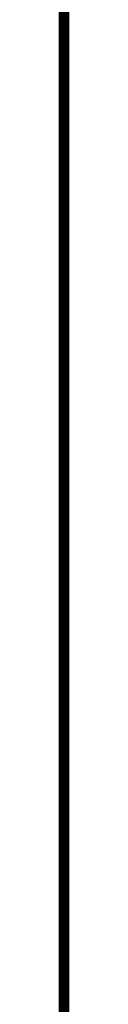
# Model space of a CAD drawing. Header units: millimetres. Extents: x 138 to 555, y 26 to 334.
# Tile 116 of 202: x 146.502 to 146.756, y 128.539 to 152.447. Entities that reach past the tile are written whole.
import ezdxf

# ---------------------------------------------------------------- set-up
doc = ezdxf.new("R2010")
doc.units = ezdxf.units.MM
doc.layers.add('DrillDrawing', color=1, linetype='Continuous')

msp = doc.modelspace()

# ---------------------------------------------------------------- linework, layer by layer
at = {"layer": 'DrillDrawing', "const_width": 0.254}
msp.add_lwpolyline([(146.6294756, 61.50739032), (146.6294756, 171.05809324)], dxfattribs=at)

doc.saveas('drawing.dxf')
